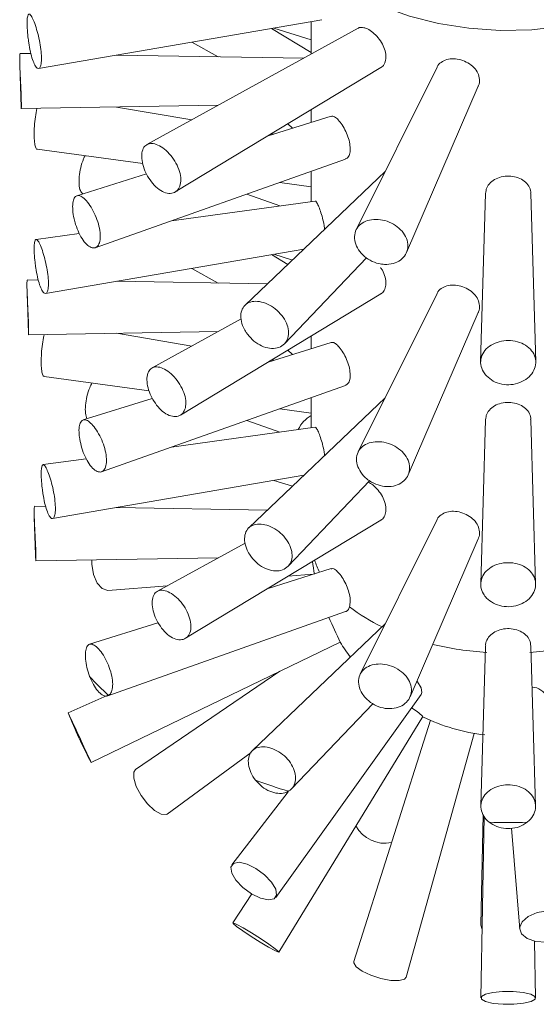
# Model space of a CAD drawing. Header units: millimetres. Extents: x 0 to 210, y 0 to 297.
# Tile 3 of 12: x 163 to 180, y 57 to 91. Entities that reach past the tile are written whole.
import ezdxf

# ---------------------------------------------------------------- set-up
doc = ezdxf.new("R2010")
doc.units = ezdxf.units.MM

msp = doc.modelspace()

# ---------------------------------------------------------------- linework, layer by layer
at = {"color": 7, "linetype": 'Continuous', "lineweight": 15}
for p, q in [((163.19582, 89.56809), (172.91202, 91.24112)), ((172.54652, 91.17819), (172.54652, 90.06261)), ((174.15433, 90.94752), (166.91122, 86.96101)), ((172.54652, 90.12133), (171.18638, 90.94399)), ((171.25925, 90.95654), (172.54652, 90.55345)), ((168.44422, 90.47182), (169.3548, 89.97065)), ((162.93385, 90.07766), (162.56124, 90.08387)), ((172.29054, 89.92172), (165.87089, 90.02871)), ((162.5516, 89.6879), (162.59802, 88.2404)), ((167.88351, 85.33491), (174.93392, 89.59921)), ((176.85907, 89.61419), (174.08704, 84.04261)), ((175.80934, 83.2551), (178.27135, 88.95947)), ((162.6014, 88.19337), (169.3548, 88.30592)), ((168.44422, 87.80476), (165.87089, 88.24786)), ((172.54652, 88.15524), (172.54652, 87.72312)), ((173.22256, 87.93481), (171.06514, 87.25925)), ((171.74013, 87.66751), (171.89554, 87.51928)), ((171.25925, 87.32004), (171.18638, 87.33259)), ((163.14704, 86.80373), (166.76602, 86.30695)), ((165.14027, 83.42407), (173.71552, 86.4572)), ((166.8942, 85.95319), (164.50893, 85.20629)), ((175.07925, 86.03689), (170.27535, 81.45477)), ((172.54652, 86.04372), (172.54652, 85.00597)), ((171.46653, 85.66171), (172.54652, 85.51346)), ((171.46653, 84.85772), (170.33001, 85.25972)), ((178.51832, 85.28241), (178.35181, 79.51647)), ((180.24124, 79.51646), (180.07474, 85.28208)), ((172.67309, 85.02335), (167.75187, 84.34781)), ((164.58939, 83.9137), (163.10858, 83.71043)), ((163.43544, 81.85222), (172.2906, 83.37699)), ((171.74013, 82.85193), (171.18638, 83.18685)), ((171.25925, 83.1994), (171.89554, 83.00016)), ((171.62615, 80.13275), (174.44049, 83.08267)), ((168.44422, 82.71468), (169.3548, 82.21351)), ((163.18629, 82.31632), (162.81019, 82.32259)), ((171.04135, 82.1854), (165.87089, 82.27158)), ((162.80038, 81.93143), (162.84666, 80.48862)), ((168.05732, 77.6829), (174.93392, 81.84207)), ((176.85907, 81.85705), (174.1552, 76.42248)), ((175.87006, 75.63866), (178.27135, 81.20233)), ((170.13843, 80.98009), (167.08931, 79.30189)), ((162.85013, 80.44038), (169.3548, 80.54879)), ((168.44422, 80.04762), (165.87089, 80.49072)), ((172.54652, 80.3981), (172.54652, 79.96599)), ((173.22256, 80.17768), (171.06514, 79.50212)), ((171.74013, 79.91037), (171.89554, 79.76214)), ((171.25925, 79.5629), (171.18638, 79.57545)), ((163.38793, 79.01352), (166.98509, 78.51974)), ((165.35426, 75.74262), (173.71552, 78.70006)), ((167.09231, 78.25809), (164.7262, 77.51718)), ((175.07925, 78.27975), (170.40271, 73.81912)), ((172.54652, 78.28658), (172.54652, 77.24883)), ((171.46653, 77.90458), (172.54652, 77.75633)), ((171.46653, 77.10058), (170.33001, 77.50258)), ((178.51832, 77.52527), (178.35595, 71.90295)), ((180.23709, 71.90295), (180.07474, 77.52494)), ((172.67309, 77.26621), (167.75187, 76.59067)), ((164.83081, 76.1897), (163.3498, 75.9864)), ((163.67505, 74.13634), (172.2906, 75.61985)), ((171.25925, 75.44226), (171.89554, 75.24302)), ((171.74759, 72.5029), (174.54338, 75.43338)), ((163.4389, 74.55497), (163.05915, 74.5613)), ((171.04135, 74.42826), (165.87089, 74.51444)), ((163.04916, 74.1753), (163.09006, 72.90006)), ((168.23114, 70.03089), (174.93392, 74.08493)), ((176.85907, 74.09992), (174.22336, 68.80233)), ((170.27413, 73.29764), (167.26732, 71.64273)), ((175.93063, 68.02185), (178.27135, 73.44519)), ((163.09899, 72.68739), (169.3548, 72.79165)), ((173.22256, 72.42054), (171.06514, 71.74498)), ((171.75144, 72.16008), (172.60412, 72.22689)), ((165.5701, 71.67575), (167.61899, 71.83628)), ((165.56852, 68.06127), (173.72339, 70.94571)), ((167.28256, 70.56053), (164.94265, 69.82782)), ((175.07925, 70.52262), (170.53008, 66.18346)), ((164.99636, 65.77628), (173.53729, 69.89942)), ((178.51831, 69.76783), (178.3601, 64.28943)), ((180.23294, 64.28945), (180.07473, 69.76819)), ((171.46783, 68.90038), (166.5196, 65.53422)), ((165.54394, 68.06611), (164.21034, 67.47628)), ((171.3245, 61.14898), (176.3085, 68.10506)), ((171.86904, 64.87306), (174.64999, 67.78798)), ((171.43362, 59.27099), (176.36953, 67.35028)), ((176.62845, 67.21956), (174.00172, 58.94687)), ((175.79646, 58.41146), (178.13149, 66.77118)), ((167.60073, 64.00489), (170.48377, 66.12185)), ((171.75377, 64.7631), (169.82248, 62.26771)), ((178.46685, 63.92472), (178.36007, 57.70405)), ((178.43732, 63.99007), (178.36013, 60.2083)), ((179.41485, 63.52319), (179.68992, 60.06405)), ((170.50401, 61.2654), (169.85188, 60.27396)), ((180.23298, 57.70405), (180.19961, 59.64757))]:
    msp.add_line(p, q, dxfattribs=at)
at = {"color": 7, "linetype": 'Continuous', "lineweight": 15, "flags": 128}
for points in [[(174.17, 92.09873), (174.99133, 91.6907), (175.90883, 91.35789), (176.902, 91.10774), (177.94866, 90.94584), (179.02544, 90.8758), (180.10827, 90.89919), (181.17296, 91.01548), (182.19574, 91.22209), (183.15376, 91.51438), (184.02561, 91.88584), (184.79182, 92.32817), (185.43527, 92.83147), (185.9416, 93.38452), (186.29949, 93.97496), (186.50094, 94.5896), (186.54652, 95.05821)], [(165.01973, 72.7194), (165.02274, 72.57769), (165.08164, 72.22247), (165.20579, 71.92628), (165.37629, 71.73422), (165.56718, 71.67553), (165.5701, 71.67575)], [(176.16718, 68.56992), (176.18916, 68.5424), (176.30994, 68.33898), (176.33521, 68.17041), (176.3085, 68.10506)], [(166.54534, 64.95579), (166.45592, 65.23577), (166.45818, 65.44455), (166.5196, 65.53422)], [(167.60073, 64.00489), (167.5646, 63.98596), (167.39389, 63.99923), (167.17207, 64.12957), (166.93292, 64.35712), (166.71284, 64.64726), (166.54534, 64.95579)], [(170.34202, 62.29049), (170.64828, 62.1406), (170.94287, 61.9245), (171.18093, 61.67511), (171.32623, 61.43039), (171.35663, 61.22759), (171.26751, 61.09758), (171.07245, 61.06017), (170.80113, 61.12104), (170.49486, 61.27094), (170.20027, 61.48703), (169.96221, 61.73642), (169.81692, 61.98115), (169.78651, 62.18395), (169.87563, 62.31395), (170.0707, 62.35136), (170.34202, 62.29049)], [(179.68939, 60.10397), (179.77109, 60.31204), (179.98237, 60.49561), (180.29108, 60.62673), (180.65021, 60.68543), (181.00509, 60.66279), (181.30169, 60.56224), (181.49486, 60.3991), (181.55519, 60.1982), (181.47349, 59.99013), (181.26221, 59.80656), (180.95351, 59.67544), (180.59438, 59.61673), (180.2395, 59.63938), (179.94289, 59.73992), (179.74972, 59.90307), (179.68939, 60.10397)], [(170.2093, 60.10032), (169.98888, 60.22165), (169.86801, 60.27459), (169.86508, 60.25108), (169.98054, 60.1547), (170.19681, 60.00012), (170.48097, 59.81088), (170.78975, 59.61579), (171.07615, 59.44454), (171.29656, 59.32321), (171.41743, 59.27027), (171.42036, 59.29378), (171.3049, 59.39016), (171.08863, 59.54474), (170.80448, 59.73398), (170.49569, 59.92907), (170.2093, 60.10032)], [(178.40026, 60.04524), (178.36006, 60.20193), (178.36013, 60.2083)], [(174.28728, 58.61851), (174.08041, 58.7693), (173.99811, 58.90613), (174.00172, 58.94687)], [(175.79646, 58.41146), (175.74436, 58.3471), (175.56081, 58.29538), (175.27645, 58.30184), (174.93457, 58.36553), (174.58722, 58.47672), (174.28728, 58.61851)], [(178.78366, 57.5155), (179.12255, 57.48278), (179.48792, 57.48361), (179.82416, 57.51786), (180.08006, 57.58032), (180.21668, 57.66147), (180.21322, 57.74896), (180.07019, 57.82948), (179.80938, 57.89076), (179.4705, 57.92348), (179.10512, 57.92265), (178.76889, 57.8884), (178.51298, 57.82594), (178.37636, 57.74479), (178.37983, 57.6573), (178.52285, 57.57678), (178.78366, 57.5155)]]:
    msp.add_lwpolyline(points, dxfattribs=at)
at = {"color": 7, "linetype": 'Continuous', "lineweight": 15}
for centre, radius, start, end in [((173.0323, 76.77132), 1.02203, 118.379131, 155.97787), ((179.29652, 73.41988), 6.75, 186.408428, 190.147466), ((-17.02647, -17.47886), 209.64137, 24.6326574, 24.8863515), ((179.29652, 73.41988), 6.75, 211.435945, 216.717636), ((172.28103, 75.40995), 9.926, 222.34975, 227.656459), ((180.10306, 67.80186), 0.5556, 21.596073, 88.720429), ((175.04612, 66.01891), 1.87723, 45.17198, 60.152925), ((-91.2994, -51.69402), 281.93402, 24.6238234, 25.0044474), ((179.29652, 73.41988), 16.21479, 201.503909, 208.124362), ((179.29652, 73.41988), 6.75, 244.245129, 263.163306), ((177.9476, 85.22579), 21.3531, 249.974879, 253.158948), ((175.07357, 64.13849), 1.13398, 208.488092, 281.37177), ((179.29652, 91.78538), 28.06948, 268.673348, 271.326652)]:
    msp.add_arc(centre, radius, start, end, dxfattribs=at)
at = {"color": 1, "linetype": 'Continuous', "lineweight": 15}
for centre, radius, start, end in [((168.5022, 73.07368), 5.41492, 181.837494, 183.977006), ((175.15537, 73.51487), 2.62246, 197.887168, 207.63943), ((177.61933, 75.98894), 6.15901, 232.318027, 244.597953), ((179.22903, 80.43935), 10.91343, 256.63994, 266.481518), ((179.36402, 80.43935), 10.91343, 273.518482, 283.36006)]:
    msp.add_arc(centre, radius, start, end, dxfattribs=at)
at = {"color": 7, "linetype": 'Continuous', "lineweight": 15}
for points, knots in [([(162.85831, 90.45142), (162.87629, 90.34672), (162.91224, 90.13731), (162.98682, 89.866), (163.06944, 89.66662), (163.15291, 89.56215), (163.22588, 89.56388), (163.27749, 89.67127), (163.29901, 89.87177), (163.2864, 90.14241), (163.24136, 90.45288), (163.17093, 90.76886), (163.08598, 91.05502), (162.9988, 91.27901), (162.92031, 91.4159), (162.85826, 91.4508), (162.81704, 91.37948), (162.79832, 91.20878), (162.80251, 90.95765), (162.82446, 90.69054), (162.84883, 90.51834), (162.85831, 90.45142)], [0, 0, 0, 0, 0.05366215, 0.10732471, 0.16096894, 0.21457968, 0.26820472, 0.32186586, 0.37552042, 0.42914904, 0.48281882, 0.53658766, 0.59037786, 0.64403405, 0.69752375, 0.75100229, 0.80463709, 0.85841877, 0.91219687, 0.96587708, 1, 1, 1, 1]), ([(174.93025, 89.60605), (174.94208, 89.61044), (175.0055, 89.63402), (175.07571, 89.75165), (175.11803, 89.94236), (175.08628, 90.17256), (174.98991, 90.40907), (174.84106, 90.63036), (174.66053, 90.81211), (174.47012, 90.93771), (174.29891, 90.98292), (174.19029, 90.98274), (174.15624, 90.94749), (174.15513, 90.94634)], [0, 0, 0, 0, 0.024837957, 0.133244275, 0.24154682, 0.34927603, 0.456936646, 0.565144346, 0.673598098, 0.781505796, 0.888828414, 0.996373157, 1, 1, 1, 1]), ([(162.59861, 88.24042), (162.59883, 88.22855), (162.59976, 88.1774), (162.60329, 88.19237), (162.60536, 88.29104), (162.60248, 88.49253), (162.59308, 88.76466), (162.57859, 89.07949), (162.56278, 89.40095), (162.55047, 89.69381), (162.54588, 89.92085), (162.54974, 90.06259), (162.55755, 90.07246), (162.56112, 90.07698)], [0, 0, 0, 0, 0.02975286, 0.12825722, 0.2268284, 0.32538593, 0.42389543, 0.52248294, 0.62125397, 0.72006126, 0.81861762, 0.916868, 1, 1, 1, 1]), ([(178.2667, 88.96203), (178.27217, 88.97042), (178.31668, 89.03871), (178.32184, 89.19828), (178.26941, 89.41193), (178.1282, 89.60954), (177.92415, 89.7676), (177.67852, 89.8719), (177.42232, 89.91149), (177.1814, 89.88404), (176.99166, 89.78599), (176.88178, 89.68802), (176.86297, 89.61776), (176.86176, 89.61322)], [0, 0, 0, 0, 0.01523811, 0.12393843, 0.23224853, 0.34066856, 0.44966377, 0.55872574, 0.66713165, 0.77508823, 0.88345007, 0.99248416, 1, 1, 1, 1]), ([(163.14761, 86.80895), (163.14505, 86.80758), (163.11938, 86.79387), (163.08525, 86.86822), (163.05075, 87.03269), (163.03881, 87.288), (163.04899, 87.59076), (163.08038, 87.91405), (163.11905, 88.1066), (163.13827, 88.20232)], [0, 0, 0, 0, 0.01816986, 0.182047, 0.34595549, 0.50977193, 0.67362887, 0.83777028, 1, 1, 1, 1]), ([(173.7119, 86.46695), (173.73539, 86.4743), (173.79747, 86.49371), (173.8607, 86.61631), (173.88822, 86.8076), (173.86076, 87.04328), (173.78469, 87.29314), (173.67172, 87.53227), (173.53854, 87.73577), (173.40516, 87.87711), (173.29524, 87.94716), (173.24538, 87.93188), (173.22517, 87.92569)], [0, 0, 0, 0, 0.06579397, 0.17389151, 0.28183032, 0.38920277, 0.49656041, 0.60447665, 0.71258643, 0.82011482, 0.92709698, 1, 1, 1, 1]), ([(166.93032, 85.87938), (166.98786, 85.78963), (167.10295, 85.61013), (167.32417, 85.41033), (167.55248, 85.29305), (167.76663, 85.274), (167.93979, 85.35367), (168.05059, 85.52208), (168.08457, 85.75907), (168.03734, 86.03748), (167.91488, 86.32664), (167.73261, 86.59521), (167.51332, 86.8138), (167.28369, 86.95838), (167.06985, 87.01327), (166.89413, 86.97204), (166.77405, 86.83783), (166.72121, 86.62385), (166.74159, 86.3544), (166.81902, 86.09364), (166.89916, 85.93938), (166.93032, 85.87938)], [0, 0, 0, 0, 0.05365496, 0.10731084, 0.16093949, 0.21454915, 0.26818953, 0.32185464, 0.37549674, 0.42913002, 0.4828365, 0.53663061, 0.59038578, 0.64397074, 0.69743171, 0.75095719, 0.80466021, 0.85845961, 0.91220325, 0.9658533, 1, 1, 1, 1]), ([(164.70736, 85.26842), (164.67837, 85.30048), (164.61735, 85.36798), (164.57734, 85.58168), (164.58021, 85.85782), (164.63388, 86.16541), (164.70726, 86.42028), (164.7712, 86.54209), (164.79015, 86.57818)], [0, 0, 0, 0, 0.1698217, 0.3574555, 0.54500368, 0.73272904, 0.92080753, 1, 1, 1, 1]), ([(180.0662, 85.28239), (180.06819, 85.30113), (180.07776, 85.39119), (180.00719, 85.54382), (179.85941, 85.71246), (179.64115, 85.82979), (179.38556, 85.88523), (179.12039, 85.87402), (178.87523, 85.79789), (178.67867, 85.66287), (178.54652, 85.48535), (178.52936, 85.34815), (178.52109, 85.282)], [0, 0, 0, 0, 0.0284922, 0.13690338, 0.24555365, 0.35476101, 0.46388843, 0.57231352, 0.68041988, 0.78904834, 0.89828585, 1, 1, 1, 1]), ([(164.4658, 84.22436), (164.50144, 84.12395), (164.57272, 83.92313), (164.72018, 83.66925), (164.88013, 83.48869), (165.03848, 83.40278), (165.17513, 83.4204), (165.27247, 83.53883), (165.31685, 83.74387), (165.30185, 84.0118), (165.22943, 84.31265), (165.10944, 84.61347), (164.95798, 84.88106), (164.79471, 85.08557), (164.63914, 85.20443), (164.50765, 85.22461), (164.41255, 85.14315), (164.36181, 84.9676), (164.3602, 84.71725), (164.39951, 84.45538), (164.44725, 84.28902), (164.4658, 84.22436)], [0, 0, 0, 0, 0.05366214, 0.1073247, 0.16096867, 0.21457869, 0.26820317, 0.32186428, 0.37551874, 0.42914665, 0.48281567, 0.5365846, 0.59037548, 0.64403164, 0.6975201, 0.75099721, 0.80463168, 0.85841395, 0.91219232, 0.96587192, 1, 1, 1, 1]), ([(173.00237, 84.05589), (172.99759, 84.0987), (172.98366, 84.22348), (172.93116, 84.44484), (172.86008, 84.68257), (172.78548, 84.8766), (172.72236, 84.99119), (172.68499, 85.03858), (172.67367, 85.02251), (172.67332, 85.022)], [0, 0, 0, 0, 0.09406406, 0.27418173, 0.45513383, 0.63570204, 0.8150877, 0.99419687, 1, 1, 1, 1]), ([(175.05561, 82.85073), (175.15658, 82.8548), (175.3585, 82.86293), (175.61167, 82.98724), (175.7899, 83.17734), (175.87126, 83.41837), (175.84657, 83.68003), (175.7187, 83.93388), (175.50234, 84.15258), (175.22256, 84.313), (174.91211, 84.39822), (174.60653, 84.3995), (174.33937, 84.3165), (174.13938, 84.15677), (174.02857, 83.9361), (174.01943, 83.67821), (174.11289, 83.41254), (174.29873, 83.16958), (174.55647, 82.97986), (174.82259, 82.87453), (174.9904, 82.85739), (175.05561, 82.85073)], [0, 0, 0, 0, 0.05364006, 0.10727901, 0.16094171, 0.21459373, 0.26822228, 0.32189933, 0.37567496, 0.42945967, 0.48310052, 0.53658166, 0.59006832, 0.64371845, 0.6975061, 0.75127771, 0.80495048, 0.85857938, 0.91223323, 0.96589496, 1, 1, 1, 1]), ([(163.10028, 82.72647), (163.11825, 82.62231), (163.15419, 82.41399), (163.22858, 82.14485), (163.31091, 81.94775), (163.39398, 81.84544), (163.46646, 81.84896), (163.5175, 81.95756), (163.53843, 82.15856), (163.5253, 82.42893), (163.47991, 82.7384), (163.40936, 83.05277), (163.32456, 83.33689), (163.23779, 83.55864), (163.1599, 83.69334), (163.09852, 83.72637), (163.05794, 83.65366), (163.03974, 83.48222), (163.04428, 83.23109), (163.0664, 82.9646), (163.0908, 82.79313), (163.10028, 82.72647)], [0, 0, 0, 0, 0.05366195, 0.10732435, 0.16096735, 0.21457637, 0.26820096, 0.32186241, 0.37551622, 0.42914333, 0.4828131, 0.53658363, 0.59037413, 0.64402701, 0.69751225, 0.75098956, 0.80462698, 0.85841121, 0.91218851, 0.96586586, 1, 1, 1, 1]), ([(174.93025, 81.84891), (174.94208, 81.85331), (175.0055, 81.87688), (175.07559, 81.99444), (175.11845, 82.18549), (175.08472, 82.41444), (175.01258, 82.60993), (174.94028, 82.7122), (174.91834, 82.74324)], [0, 0, 0, 0, 0.04929595, 0.26445021, 0.47939851, 0.69320891, 0.90688318, 1, 1, 1, 1]), ([(162.84728, 80.48864), (162.84752, 80.47586), (162.8485, 80.4243), (162.85212, 80.4401), (162.85421, 80.54041), (162.85129, 80.74243), (162.84182, 81.0144), (162.82726, 81.32826), (162.81143, 81.6481), (162.7992, 81.93888), (162.79476, 82.16348), (162.79873, 82.30242), (162.80653, 82.31115), (162.81006, 82.3151)], [0, 0, 0, 0, 0.03245637, 0.1308606, 0.2293329, 0.32778947, 0.42619674, 0.52468492, 0.62335959, 0.72206755, 0.82051789, 0.91866066, 1, 1, 1, 1]), ([(178.2667, 81.20489), (178.27217, 81.21329), (178.31668, 81.28158), (178.32184, 81.44115), (178.26941, 81.65479), (178.1282, 81.85241), (177.92415, 82.01047), (177.67852, 82.11476), (177.42232, 82.15435), (177.1814, 82.1269), (176.99166, 82.02885), (176.88178, 81.93088), (176.86297, 81.86062), (176.86176, 81.85609)], [0, 0, 0, 0, 0.01523811, 0.12393843, 0.23224853, 0.34066856, 0.44966377, 0.55872574, 0.66713165, 0.77508823, 0.88345007, 0.99248416, 1, 1, 1, 1]), ([(170.31631, 80.51612), (170.38097, 80.43202), (170.51029, 80.26383), (170.77264, 80.07919), (171.05103, 79.97402), (171.32055, 79.96293), (171.54838, 80.04553), (171.70787, 80.21129), (171.77941, 80.44001), (171.75428, 80.70503), (171.63557, 80.97693), (171.4375, 81.22643), (171.18384, 81.4267), (170.90497, 81.55613), (170.63305, 81.6009), (170.39758, 81.55589), (170.22326, 81.42468), (170.12814, 81.21977), (170.12359, 80.96388), (170.19546, 80.71746), (170.28248, 80.57248), (170.31631, 80.51612)], [0, 0, 0, 0, 0.05366109, 0.10732272, 0.16096311, 0.2145721, 0.26819996, 0.32186273, 0.37551445, 0.42914227, 0.48281902, 0.53659518, 0.59038022, 0.64402007, 0.69749945, 0.75098524, 0.80463599, 0.85842455, 0.91219596, 0.96586767, 1, 1, 1, 1]), ([(163.38846, 79.01846), (163.38606, 79.01716), (163.36066, 79.00343), (163.32681, 79.07696), (163.29235, 79.24019), (163.28051, 79.49342), (163.28984, 79.79668), (163.32324, 80.1122), (163.35916, 80.34259), (163.38752, 80.43582), (163.39165, 80.4494)], [0, 0, 0, 0, 0.016652, 0.17589634, 0.33517318, 0.49435736, 0.65357741, 0.81307704, 0.97277055, 1, 1, 1, 1]), ([(173.7119, 78.70981), (173.73539, 78.71716), (173.79747, 78.73658), (173.8607, 78.85917), (173.88822, 79.05046), (173.86076, 79.28615), (173.78469, 79.53601), (173.67172, 79.77513), (173.53854, 79.97863), (173.40516, 80.11997), (173.29524, 80.19002), (173.24538, 80.17474), (173.22517, 80.16855)], [0, 0, 0, 0, 0.06579397, 0.17389151, 0.28183032, 0.38920277, 0.49656041, 0.60447665, 0.71258643, 0.82011482, 0.92709698, 1, 1, 1, 1]), ([(178.55013, 79.02878), (178.62353, 78.96486), (178.77034, 78.83703), (179.07241, 78.73396), (179.39365, 78.715), (179.70545, 78.78714), (179.97077, 78.94003), (180.16033, 79.15519), (180.25253, 79.40654), (180.23711, 79.66472), (180.11587, 79.90101), (179.90217, 80.09018), (179.61993, 80.21244), (179.30149, 80.25533), (178.98315, 80.21501), (178.7002, 80.0958), (178.48387, 79.90934), (178.35835, 79.67407), (178.33987, 79.4164), (178.41467, 79.19237), (178.51221, 79.07456), (178.55013, 79.02878)], [0, 0, 0, 0, 0.053662, 0.10732444, 0.16096784, 0.21457767, 0.26820268, 0.32186408, 0.37551811, 0.42914596, 0.48281619, 0.53658631, 0.59037635, 0.64402993, 0.69751684, 0.75099525, 0.80463233, 0.85841568, 0.912193, 0.96587131, 1, 1, 1, 1]), ([(167.11069, 78.22079), (167.1682, 78.13162), (167.28322, 77.95329), (167.50376, 77.7555), (167.73104, 77.64014), (167.94388, 77.62271), (168.11555, 77.7035), (168.22485, 77.87241), (168.2575, 78.10921), (168.20924, 78.38678), (168.08624, 78.67456), (167.90396, 78.94137), (167.68522, 79.15802), (167.45665, 79.30071), (167.24421, 79.35397), (167.07004, 79.31152), (166.95149, 79.17663), (166.89997, 78.96257), (166.92134, 78.69369), (166.99928, 78.4339), (167.07948, 78.28048), (167.11069, 78.22079)], [0, 0, 0, 0, 0.0536543, 0.10730955, 0.1609366, 0.21454489, 0.26818525, 0.32185043, 0.37549134, 0.42912339, 0.48283053, 0.5366262, 0.59038051, 0.64396146, 0.69741884, 0.75094456, 0.8046505, 0.85845133, 0.91219315, 0.9658406, 1, 1, 1, 1]), ([(164.84707, 77.55503), (164.82935, 77.61649), (164.79328, 77.74161), (164.79748, 78.01804), (164.84736, 78.32232), (164.9265, 78.59625), (164.99908, 78.73523), (165.02692, 78.78854)], [0, 0, 0, 0, 0.21016468, 0.42788087, 0.6457864, 0.86411145, 1, 1, 1, 1]), ([(180.0662, 77.52525), (180.06819, 77.54399), (180.07776, 77.63405), (180.00719, 77.78668), (179.85941, 77.95532), (179.64115, 78.07265), (179.38556, 78.12809), (179.12039, 78.11688), (178.87523, 78.04075), (178.67867, 77.90573), (178.54652, 77.72822), (178.52936, 77.59101), (178.52109, 77.52486)], [0, 0, 0, 0, 0.0284922, 0.13690338, 0.24555365, 0.35476101, 0.46388843, 0.57231352, 0.68041988, 0.78904834, 0.89828585, 1, 1, 1, 1]), ([(164.59557, 76.92892), (164.61272, 76.83021), (164.64702, 76.63279), (164.7533, 76.32626), (164.88942, 76.05666), (165.04655, 75.85202), (165.20672, 75.7366), (165.35135, 75.72277), (165.46186, 75.81139), (165.52307, 75.99162), (165.52618, 76.24239), (165.4706, 76.53538), (165.36392, 76.83838), (165.22054, 77.11813), (165.05937, 77.34347), (164.90027, 77.48938), (164.76075, 77.53993), (164.65399, 77.48922), (164.59022, 77.341), (164.57364, 77.1403), (164.58943, 76.98811), (164.59557, 76.92892)], [0, 0, 0, 0, 0.05363995, 0.10727901, 0.1609394, 0.21459426, 0.26820974, 0.32182292, 0.375475, 0.42913699, 0.48276823, 0.53641322, 0.59015246, 0.64395443, 0.69766454, 0.75119204, 0.80464729, 0.85822392, 0.91197539, 0.9657722, 1, 1, 1, 1]), ([(173.00237, 76.29875), (172.99759, 76.34156), (172.98366, 76.46634), (172.93116, 76.6877), (172.86008, 76.92543), (172.78548, 77.11946), (172.72236, 77.23405), (172.68499, 77.28145), (172.67367, 77.26537), (172.67332, 77.26487)], [0, 0, 0, 0, 0.09406406, 0.27418173, 0.45513383, 0.63570204, 0.8150877, 0.99419687, 1, 1, 1, 1]), ([(174.61395, 75.38483), (174.71034, 75.33962), (174.90311, 75.2492), (175.21674, 75.22122), (175.50424, 75.27934), (175.7368, 75.42235), (175.88629, 75.63071), (175.93543, 75.87988), (175.87849, 76.14107), (175.72212, 76.38575), (175.48427, 76.58788), (175.19264, 76.72607), (174.88129, 76.78584), (174.58542, 76.76111), (174.33717, 76.65398), (174.16331, 76.47436), (174.08321, 76.24056), (174.10571, 75.97791), (174.22892, 75.718), (174.41163, 75.51391), (174.55723, 75.42102), (174.61395, 75.38483)], [0, 0, 0, 0, 0.053619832, 0.107240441, 0.160848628, 0.214488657, 0.268153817, 0.321794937, 0.375426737, 0.429133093, 0.482928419, 0.536683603, 0.590265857, 0.643723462, 0.697248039, 0.75095275, 0.804753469, 0.858496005, 0.912143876, 0.965775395, 1, 1, 1, 1]), ([(163.34515, 74.98315), (163.36345, 74.87989), (163.40007, 74.67338), (163.475, 74.41005), (163.55733, 74.22024), (163.63969, 74.12612), (163.7107, 74.1377), (163.7596, 74.25336), (163.778, 74.45961), (163.76236, 74.73283), (163.7149, 75.04251), (163.64308, 75.35441), (163.558, 75.63364), (163.47191, 75.84861), (163.39542, 75.97547), (163.33584, 76.00045), (163.29719, 75.92029), (163.28084, 75.74282), (163.28702, 75.4879), (163.31039, 75.22025), (163.33541, 75.04953), (163.34515, 74.98315)], [0, 0, 0, 0, 0.05366092, 0.10732242, 0.16096157, 0.21456816, 0.26819471, 0.32185759, 0.37550862, 0.42913412, 0.48280928, 0.53658652, 0.59037312, 0.64401124, 0.69748584, 0.75096814, 0.80461949, 0.8584104, 0.91218181, 0.96585083, 1, 1, 1, 1]), ([(174.93025, 74.09177), (174.94208, 74.09617), (175.0055, 74.11974), (175.07571, 74.23737), (175.11803, 74.42811), (175.08629, 74.65819), (174.98986, 74.89514), (174.84127, 75.11479), (174.66946, 75.29264), (174.55486, 75.36006), (174.50271, 75.39074)], [0, 0, 0, 0, 0.03250284, 0.17436286, 0.31608709, 0.45706105, 0.59794525, 0.73954536, 0.88146746, 1, 1, 1, 1]), ([(163.10032, 72.69813), (163.1004, 72.69932), (163.10159, 72.71715), (163.1031, 72.79253), (163.10005, 72.99414), (163.09045, 73.26689), (163.07579, 73.57987), (163.05996, 73.898), (163.04785, 74.18625), (163.04364, 74.40768), (163.04779, 74.54274), (163.05556, 74.54982), (163.05901, 74.55297)], [0, 0, 0, 0, 0.00806406, 0.12079057, 0.23349375, 0.34613955, 0.4588833, 0.57184412, 0.68483661, 0.7975237, 0.90985822, 1, 1, 1, 1]), ([(178.2667, 73.44775), (178.27217, 73.45615), (178.31668, 73.52444), (178.32184, 73.68401), (178.26941, 73.89765), (178.1282, 74.09527), (177.92415, 74.25333), (177.67852, 74.35763), (177.42232, 74.39721), (177.1814, 74.36976), (176.99166, 74.27171), (176.88178, 74.17375), (176.86297, 74.10348), (176.86176, 74.09895)], [0, 0, 0, 0, 0.01523811, 0.12393843, 0.23224853, 0.34066856, 0.44966377, 0.55872574, 0.66713165, 0.77508823, 0.88345007, 0.99248416, 1, 1, 1, 1]), ([(170.44649, 72.88007), (170.51123, 72.79656), (170.6407, 72.62953), (170.90246, 72.44694), (171.17972, 72.34376), (171.44762, 72.33441), (171.67353, 72.41824), (171.831, 72.5846), (171.90062, 72.8132), (171.87392, 73.07742), (171.75418, 73.34794), (171.55576, 73.59566), (171.30247, 73.79396), (171.02466, 73.92145), (170.75435, 73.96452), (170.52082, 73.91822), (170.34855, 73.78625), (170.25535, 73.58118), (170.25237, 73.32578), (170.32523, 73.08028), (170.41254, 72.93613), (170.44649, 72.88007)], [0, 0, 0, 0, 0.05366077, 0.10732213, 0.16096111, 0.2145684, 0.26819596, 0.32185902, 0.37550983, 0.42913615, 0.48281314, 0.53659109, 0.59037611, 0.64401222, 0.69748713, 0.75097213, 0.80462583, 0.8584168, 0.91218704, 0.96585577, 1, 1, 1, 1]), ([(163.09794, 72.71102), (163.09815, 72.70132), (163.09868, 72.67707), (163.0997, 72.69023), (163.10032, 72.69813)], [0, 0, 0, 0, 0.40013943, 1, 1, 1, 1]), ([(178.55684, 71.41372), (178.63038, 71.35042), (178.77746, 71.22381), (179.07893, 71.12262), (179.39888, 71.10533), (179.7088, 71.17871), (179.97186, 71.33226), (180.15903, 71.5474), (180.249, 71.79806), (180.23175, 72.05495), (180.10929, 72.28954), (179.8951, 72.47681), (179.61317, 72.59718), (179.29581, 72.63842), (178.97921, 72.59687), (178.69841, 72.47694), (178.48443, 72.29034), (178.3612, 72.05551), (178.3447, 71.79882), (178.42079, 71.57604), (178.51876, 71.45916), (178.55684, 71.41372)], [0, 0, 0, 0, 0.05366177, 0.10732402, 0.16096611, 0.21457418, 0.26819879, 0.32186051, 0.37551373, 0.42914005, 0.48281036, 0.53658229, 0.59037253, 0.64402254, 0.69750484, 0.75098215, 0.80462207, 0.85840806, 0.91218442, 0.96585974, 1, 1, 1, 1]), ([(173.85445, 71.1146), (173.86635, 71.17494), (173.89014, 71.29565), (173.85923, 71.53417), (173.78304, 71.78329), (173.66936, 72.02217), (173.53603, 72.22474), (173.4028, 72.36475), (173.29388, 72.4333), (173.24483, 72.41746), (173.22527, 72.41115)], [0, 0, 0, 0, 0.1302937, 0.26064359, 0.39102905, 0.52209616, 0.65338066, 0.78394773, 0.91386463, 1, 1, 1, 1]), ([(167.28343, 70.57567), (167.34014, 70.48644), (167.45354, 70.30798), (167.67233, 70.10849), (167.89867, 69.99056), (168.11156, 69.96991), (168.28429, 70.0472), (168.39554, 70.21274), (168.43076, 70.44665), (168.38536, 70.72209), (168.26513, 71.00873), (168.08523, 71.27552), (167.86821, 71.49329), (167.64053, 71.63813), (167.42815, 71.69433), (167.25322, 71.65532), (167.13318, 71.52401), (167.07954, 71.31324), (167.09839, 71.04691), (167.17395, 70.78851), (167.25277, 70.63529), (167.28343, 70.57567)], [0, 0, 0, 0, 0.053655, 0.10731095, 0.16093836, 0.21454476, 0.268183, 0.32184829, 0.37548967, 0.42911899, 0.48282158, 0.53661663, 0.5903762, 0.6439622, 0.69741772, 0.75093607, 0.80463672, 0.85843841, 0.91218348, 0.96583137, 1, 1, 1, 1]), ([(173.72085, 70.95372), (173.73061, 70.95451), (173.77843, 70.95841), (173.82203, 71.0247), (173.84744, 71.09515), (173.85445, 71.1146)], [0, 0, 0, 0, 0.156587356, 0.76726107, 1, 1, 1, 1]), ([(180.07293, 69.76791), (180.06391, 69.83532), (180.04546, 69.97322), (179.91177, 70.15112), (179.71374, 70.28573), (179.46639, 70.36094), (179.20077, 70.37028), (178.94716, 70.31355), (178.73064, 70.19583), (178.58388, 70.02632), (178.51435, 69.87404), (178.52437, 69.7852), (178.52629, 69.76818)], [0, 0, 0, 0, 0.1037851, 0.21228697, 0.3213561, 0.43060612, 0.53925912, 0.64737108, 0.75577987, 0.86489078, 0.97411182, 1, 1, 1, 1]), ([(165.59514, 68.07345), (165.59788, 68.07508), (165.63905, 68.09946), (165.7039, 68.18511), (165.74459, 68.39254), (165.7262, 68.66097), (165.65116, 68.96003), (165.52971, 69.2571), (165.37819, 69.51938), (165.21623, 69.71759), (165.06309, 69.8299), (164.93475, 69.84401), (164.84305, 69.7575), (164.79576, 69.5786), (164.79662, 69.32658), (164.84515, 69.03062), (164.90738, 68.8239), (164.94466, 68.72486), (164.94526, 68.72326)], [0, 0, 0, 0, 0.0050779, 0.07606119, 0.1470298, 0.21796227, 0.28895643, 0.36008727, 0.43123805, 0.50219652, 0.57293299, 0.64367046, 0.71462955, 0.78577982, 0.85691041, 0.92790451, 0.99883749, 1, 1, 1, 1]), ([(174.40383, 67.98817), (174.47974, 67.91783), (174.63157, 67.77717), (174.92922, 67.64913), (175.23824, 67.60418), (175.53057, 67.65135), (175.77108, 67.78308), (175.93237, 67.98318), (175.99534, 68.22742), (175.95275, 68.48752), (175.80958, 68.73487), (175.58226, 68.94313), (175.29722, 69.09026), (174.98781, 69.16081), (174.68924, 69.14761), (174.43401, 69.05164), (174.24972, 68.88178), (174.15637, 68.65475), (174.16584, 68.39625), (174.25921, 68.16413), (174.36333, 68.03745), (174.40383, 67.98817)], [0, 0, 0, 0, 0.05365778, 0.10731637, 0.16094844, 0.21455435, 0.26818785, 0.32185272, 0.37549801, 0.42912496, 0.48281615, 0.53660515, 0.59037704, 0.64398379, 0.69744514, 0.75094769, 0.80462918, 0.85842813, 0.91218431, 0.96583991, 1, 1, 1, 1]), ([(164.94526, 68.72326), (164.98585, 68.62796), (165.06706, 68.43731), (165.223, 68.21586), (165.38205, 68.07681), (165.50972, 68.03872), (165.57277, 68.06436), (165.59514, 68.07345)], [0, 0, 0, 0, 0.21972338, 0.43954669, 0.65935581, 0.87915976, 1, 1, 1, 1]), ([(171.76123, 64.78848), (171.76591, 64.79126), (171.83602, 64.83285), (171.94684, 64.94568), (172.02036, 65.17078), (171.99811, 65.43292), (171.8828, 65.70253), (171.68828, 65.95073), (171.43791, 66.15084), (171.16171, 66.28127), (170.89163, 66.32812), (170.65698, 66.28608), (170.48228, 66.15836), (170.38587, 65.95723), (170.3781, 65.70415), (170.45943, 65.42827), (170.56884, 65.2481), (170.63455, 65.16499), (170.63561, 65.16365)], [0, 0, 0, 0, 0.0050779, 0.07606119, 0.1470298, 0.21796227, 0.28895643, 0.36008727, 0.43123805, 0.50219652, 0.57293299, 0.64367046, 0.71462955, 0.78577982, 0.85691041, 0.92790451, 0.99883749, 1, 1, 1, 1]), ([(170.63561, 65.16365), (170.70693, 65.08566), (170.8496, 64.92964), (171.12091, 64.77428), (171.39603, 64.70239), (171.61551, 64.718), (171.72307, 64.77003), (171.76123, 64.78848)], [0, 0, 0, 0, 0.21972338, 0.43954669, 0.65935581, 0.87915976, 1, 1, 1, 1]), ([(179.9464, 63.72342), (179.95176, 63.72775), (180.03202, 63.7926), (180.15911, 63.94223), (180.24577, 64.1921), (180.22562, 64.44769), (180.10094, 64.68018), (179.88547, 64.86496), (179.60334, 64.9827), (179.28691, 65.02146), (178.97224, 64.97786), (178.69416, 64.85651), (178.48328, 64.66914), (178.36359, 64.43459), (178.34925, 64.17808), (178.44161, 63.92908), (178.56888, 63.78552), (178.64541, 63.72441), (178.64665, 63.72342)], [0, 0, 0, 0, 0.0050779, 0.07606119, 0.1470298, 0.21796227, 0.28895643, 0.36008727, 0.43123805, 0.50219652, 0.57293299, 0.64367046, 0.71462955, 0.78577982, 0.85691041, 0.92790451, 0.99883749, 1, 1, 1, 1]), ([(178.64665, 63.72342), (178.72958, 63.66929), (178.89549, 63.561), (179.20947, 63.49618), (179.52694, 63.51595), (179.77942, 63.60456), (179.90267, 63.6923), (179.9464, 63.72342)], [0, 0, 0, 0, 0.219723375, 0.439546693, 0.659355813, 0.879159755, 1, 1, 1, 1])]:
    msp.add_open_spline(points, degree=3, knots=knots, dxfattribs=at)

doc.saveas('drawing.dxf')
